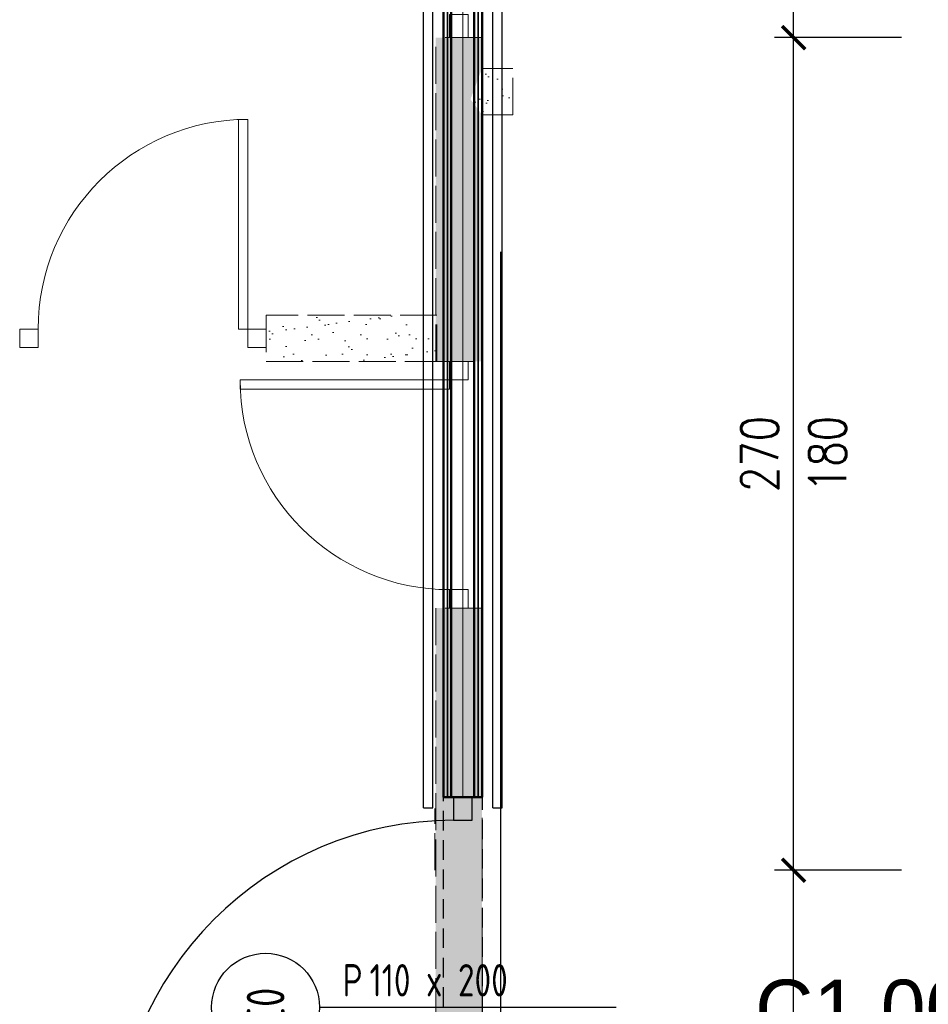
# Model space of a CAD drawing. Header units: millimetres. Extents: x 509 to 7952, y 243 to 5804.
# Tile 34 of 54: x 5153 to 5448, y 3125 to 3445. Entities that reach past the tile are written whole.
import ezdxf
from ezdxf.enums import TextEntityAlignment as Align

# ---------------------------------------------------------------- set-up
doc = ezdxf.new("R2010")
doc.units = ezdxf.units.MM
doc.linetypes.add('ACAD_ISO02W100', pattern=[15, 12, -3])
doc.linetypes.add('HIDDEN', pattern=[9.525, 6.35, -3.175])
for name, color, linetype in [('WK-Drzwi', 9, 'Continuous'), ('WK-EtykDrzwi', 11, 'Continuous'), ('WK-EtykPow', 173, 'Continuous'), ('WK-Poręcze', 252, 'Continuous'), ('WK-Wymiary', 8, 'Continuous'), ('WK-Ściany', 7, 'Continuous')]:
    doc.layers.add(name, color=color, linetype=linetype)
doc.layers.add('WK-Pomieszczenia', color=173, linetype='Continuous', plot=False)
doc.layers.add('WK-Wyburzenia', color=6, linetype='Continuous', lineweight=5)
doc.styles.add('Arial', font='micross.ttf', dxfattribs={"width": 0.9})
doc.styles.add('iso cp', font='isocpeur.ttf')
doc.styles.add('RomanS-Narrow', font='romans.shx', dxfattribs={"width": 0.8})
doc.linetypes.add('BATTING', pattern='A,0.00254,-2.54,[134,ltypeshp.shx,S=2.54,R=0,X=-2.54,Y=0],-5.08,[134,ltypeshp.shx,S=2.54,R=180,X=2.54,Y=0],-2.54', length=10.16254)
doc.dimstyles.new('AEC Dimension 1-50', dxfattribs={"dimtxt": 12, "dimasz": 0.075, "dimexe": 6.25, "dimexo": 0, "dimgap": 5, "dimtad": 1, "dimdec": 1, "dimrnd": 0.5, "dimzin": 9, "dimdsep": 46, "dimtxsty": 'RomanS-Narrow', "dimblk": 'ARCHTICK', "dimcen": 0.125, "dimdle": 3.125, "dimclrd": 8, "dimclre": 8, "dimclrt": 256, "dimadec": 1, "dimazin": 0, "dimtfac": 1, "dimtdec": 1, "dimtmove": 2, "dimatfit": 2, "dimfxl": 0, "dimtolj": 1, "dimtzin": 0, "dimarcsym": 0})

# ---------------------------------------------------------------- blocks, each defined once
blk = doc.blocks.new('WK_Pow_tag_01_50')
at = {"color": 0, "linetype": 'ByBlock'}
blk.add_line((-2.789, 0), (2.789, 0), dxfattribs=at)
at = {"color": 0, "linetype": 'ByBlock', "style": 'Arial'}
for tag, height, p in [('POWIERZCHNIE:NUMERAUTO', 0.625, (0.071, 0.482)), ('POWIERZCHNIE:NAZWA', 0.45, (0, -0.455)), ('POWIERZCHNIE_WYKOŃCZENIE:POSADZKA', 0.45, (0, -1.091)), ('POWIERZCHNIE_STYL:POWOBLICZ', 0.45, (0, -1.728))]:
    blk.add_attdef(tag, text='', height=height, dxfattribs=at).set_placement(p, align=Align.MIDDLE)
blk = doc.blocks.new('_ArchTick')
at = {"color": 0, "linetype": 'ByBlock', "const_width": 15}
blk.add_lwpolyline([(-50, -50), (50, 50)], dxfattribs=at)
blk = doc.blocks.new('*D940')
at = {"layer": 'Defpoints', "color": 0}
for p in [(5404.26, 3168.87), (5439.26, 3168.87), (5439.26, 2838.87)]:
    blk.add_point(p, dxfattribs=at)
at = {"layer": 'WK-Wymiary', "color": 8, "linetype": 'Continuous', "lineweight": -2, "ltscale": 1.3}
for p, q in [((5404.26, 2835.74), (5404.26, 3171.99)), ((5439.26, 3168.87), (5398.01, 3168.87)), ((5439.26, 2838.87), (5398.01, 2838.87))]:
    blk.add_line(p, q, dxfattribs=at)
at = {"layer": 'WK-Wymiary', "color": 8, "linetype": 'ByBlock', "lineweight": -2, "xscale": 0.075, "yscale": 0.075, "zscale": 0.075}
for p, rotation in [((5404.26, 3168.87), 90), ((5404.26, 2838.87), 270)]:
    blk.add_blockref('_ArchTick', p, dxfattribs=dict(at, rotation=rotation))
at = {"layer": 'WK-Wymiary', "lineweight": -3, "insert": (5393.26, 3003.87), "char_height": 12, "attachment_point": 5, "rotation": 90, "style": 'RomanS-Narrow'}
blk.add_mtext('\\A1;\\A1;330', dxfattribs=at)
blk = doc.blocks.new('*D941')
at = {"layer": 'Defpoints', "color": 0}
for p in [(5404.26, 3438.87), (5439.26, 3438.87), (5439.26, 3168.87)]:
    blk.add_point(p, dxfattribs=at)
at = {"layer": 'WK-Wymiary', "color": 8, "linetype": 'Continuous', "lineweight": -2, "ltscale": 1.3}
for p, q in [((5404.26, 3165.74), (5404.26, 3441.99)), ((5439.26, 3438.87), (5398.01, 3438.87)), ((5439.26, 3168.87), (5398.01, 3168.87))]:
    blk.add_line(p, q, dxfattribs=at)
at = {"layer": 'WK-Wymiary', "color": 8, "linetype": 'ByBlock', "lineweight": -2, "xscale": 0.075, "yscale": 0.075, "zscale": 0.075}
for p, rotation in [((5404.26, 3438.87), 90), ((5404.26, 3168.87), 270)]:
    blk.add_blockref('_ArchTick', p, dxfattribs=dict(at, rotation=rotation))
at = {"layer": 'WK-Wymiary', "lineweight": -3, "insert": (5393.26, 3303.87), "char_height": 12, "attachment_point": 5, "rotation": 90, "style": 'RomanS-Narrow'}
blk.add_mtext('\\A1;\\A1;270', dxfattribs=at)
blk = doc.blocks.new('*D942')
at = {"layer": 'Defpoints', "color": 0}
for p in [(5404.26, 3604.37), (5439.26, 3604.37), (5439.26, 3438.87)]:
    blk.add_point(p, dxfattribs=at)
at = {"layer": 'WK-Wymiary', "color": 8, "linetype": 'Continuous', "lineweight": -2, "ltscale": 1.3}
for p, q in [((5404.26, 3435.74), (5404.26, 3607.49)), ((5439.26, 3604.37), (5398.01, 3604.37)), ((5439.26, 3438.87), (5398.01, 3438.87))]:
    blk.add_line(p, q, dxfattribs=at)
at = {"layer": 'WK-Wymiary', "color": 8, "linetype": 'ByBlock', "lineweight": -2, "xscale": 0.075, "yscale": 0.075, "zscale": 0.075}
for p, rotation in [((5404.26, 3604.37), 90), ((5404.26, 3438.87), 270)]:
    blk.add_blockref('_ArchTick', p, dxfattribs=dict(at, rotation=rotation))
at = {"layer": 'WK-Wymiary', "lineweight": -3, "insert": (5393.26, 3521.62), "char_height": 12, "attachment_point": 5, "rotation": 90, "style": 'RomanS-Narrow'}
blk.add_mtext('\\A1;\\A1;165.5', dxfattribs=at)
blk = doc.blocks.new('WK_Door_Tag_02_50L')
at = {"color": 0, "linetype": 'ByBlock', "lineweight": -2}
blk.add_line((0, 0), (0, 2.75), dxfattribs=at)
blk.add_circle((0, -0.5), 0.5, dxfattribs=at)
at = {"color": 0, "linetype": 'ByBlock', "lineweight": -2, "style": 'RomanS-Narrow', "width": 0.75}
for tag, p in [('DRZWI_OBIEKTY:WYPOSAZENIESAMOZAMYKACZ', (0.1, 2.0307)), ('DRZWI_OBIEKTY:WYPOSAZENIEKRATKAWENT', (0.1, 1.7807)), ('DRZWI_OBIEKTY:KONTROLADOSTĘPU', (0.1, 2.2804)), ('DRZWI_STYL:KLASAPPOŻ', (0.1, 0.8394))]:
    blk.add_attdef(tag, text='', height=0.3, rotation=90, dxfattribs=at).set_placement(p, align=Align.TOP_LEFT)
for tag, p in [('DRZWI_STYL:KIERUNEKOTWIERANIAZNAK', (-0.1, 0.2144)), ('DRZWI_STYL:ROZMIAR', (-0.1, 0.4644))]:
    blk.add_attdef(tag, p, '', height=0.3, rotation=90, dxfattribs=at)
at = {"color": 0, "linetype": 'ByBlock', "lineweight": -2, "style": 'RomanS-Narrow', "width": 0.75, "flags": 4}
blk.add_attdef('DRZWI_OBIEKTY:SYMBOL', text='', height=0.35, rotation=360, dxfattribs=at).set_placement((0, -0.5), align=Align.MIDDLE_CENTER)

msp = doc.modelspace()

# ---------------------------------------------------------------- hatches: boundary and pattern name
at = {"layer": 'WK-Wyburzenia', "linetype": 'Continuous', "lineweight": 0}
h = msp.add_hatch(dxfattribs=at)
h.set_pattern_fill('AR-SAND', color=6, scale=0.2, style=0)
h.set_pattern_definition([(37.5, (534.916, 699.143), (-0.320006, 9.788265), [0, -7.7216, 0, -8.636, 0, -8.255]), (7.5, (534.916, 699.143), (8.990466, 14.336502), [0, -4.1656, 0, -6.9596, 0, -2.667]), (327.5, (528.668, 699.143), (15.819847, 0.028744), [0, -2.54, 0, -9.144, 0, -11.938]), (317.5, (528.668, 699.143), (15.27113, 4.458586), [0, -1.27, 0, -5.9944, 0, -6.858])])
h.paths.add_polyline_path([(5303.17, 3599.31), (5288.17, 3599.31), (5288.17, 3588.87), (5303.17, 3588.87)], flags=0)
h.paths.add_polyline_path([(5303.17, 3438.87), (5288.17, 3438.87), (5288.17, 3413.87), (5299.42, 3418.87), (5303.17, 3428.87)], flags=0)
h.paths.add_polyline_path([(5303.17, 3413.87), (5299.42, 3418.87), (5288.17, 3413.87), (5288.17, 3333.87), (5303.17, 3333.87)], flags=0)
h.paths.add_polyline_path([(5303.17, 3253.87), (5288.17, 3253.87), (5288.17, 2663.87), (5303.17, 2663.87)], flags=0)
h.paths.add_polyline_path([(5303.17, 2543.87), (5288.17, 2543.87), (5288.17, 2453.89), (5303.17, 2453.89)], flags=0)
h = msp.add_hatch(dxfattribs=at)
h.set_pattern_fill('AR-SAND', color=6, scale=0.2, style=0)
h.set_pattern_definition([(37.5, (534.916, 699.143), (-0.320006, 9.788265), [0, -7.7216, 0, -8.636, 0, -8.255]), (7.5, (534.916, 699.143), (8.990466, 14.336502), [0, -4.1656, 0, -6.9596, 0, -2.667]), (327.5, (528.668, 699.143), (15.819847, 0.028744), [0, -2.54, 0, -9.144, 0, -11.938]), (317.5, (528.668, 699.143), (15.27113, 4.458586), [0, -1.27, 0, -5.9944, 0, -6.858])])
h.paths.add_polyline_path([(5303.17, 3428.87), (5299.42, 3418.87), (5303.17, 3413.87), (5313.17, 3413.87), (5313.17, 3428.87)], flags=0)
h = msp.add_hatch(dxfattribs=at)
h.set_pattern_fill('AR-SAND', color=6, scale=0.2, style=0)
h.set_pattern_definition([(37.5, (534.916, 699.143), (-0.320006, 9.788265), [0, -7.7216, 0, -8.636, 0, -8.255]), (7.5, (534.916, 699.143), (8.990466, 14.336502), [0, -4.1656, 0, -6.9596, 0, -2.667]), (327.5, (528.668, 699.143), (15.819847, 0.028744), [0, -2.54, 0, -9.144, 0, -11.938]), (317.5, (528.668, 699.143), (15.27113, 4.458586), [0, -1.27, 0, -5.9944, 0, -6.858])])
h.paths.add_polyline_path([(5288.56, 3333.87), (5288.56, 3348.87), (5233.17, 3348.87), (5233.17, 3333.87)], flags=0)

# ---------------------------------------------------------------- linework, layer by layer
at = {"layer": 'WK-Drzwi', "color": 9, "linetype": 'Continuous', "lineweight": -3}
msp.add_lwpolyline([(5299.92, 3185.07), (5299.92, 3192.57), (5293.92, 3192.57), (5293.92, 3185.07)], close=True, dxfattribs=at)
at = {"layer": 'WK-Drzwi', "color": 8, "linetype": 'Continuous', "lineweight": -3}
msp.add_arc((5293.92, 3075.07), 110, 90, 180, dxfattribs=at)
at = {"layer": 'WK-Pomieszczenia', "color": 173, "linetype": 'HIDDEN', "lineweight": -3}
for p, q in [((5303.17, 3604.37), (5303.17, 3029.37)), ((5290.67, 3029.37), (5290.67, 3598.7))]:
    msp.add_line(p, q, dxfattribs=at)
at = {"layer": 'WK-Poręcze', "color": 252, "linetype": 'Continuous', "lineweight": -3}
for p, q in [((5306.67, 3189.07), (5306.67, 3538.87)), ((5309.67, 3189.07), (5309.67, 3538.87)), ((5287.17, 3189.07), (5287.17, 3529.37)), ((5284.17, 3189.07), (5284.17, 3526.37)), ((5284.17, 3189.07), (5287.17, 3189.07)), ((5306.67, 3189.07), (5309.67, 3189.07))]:
    msp.add_line(p, q, dxfattribs=at)
at = {"layer": 'WK-Wyburzenia', "color": 6, "linetype": 'ACAD_ISO02W100', "lineweight": 0}
for p, q in [((5288.17, 3333.87), (5288.17, 3438.87)), ((5303.17, 3438.87), (5288.17, 3438.87)), ((5303.17, 3428.87), (5303.17, 3438.87)), ((5313.17, 3428.87), (5303.17, 3428.87)), ((5313.17, 3413.87), (5313.17, 3428.87)), ((5303.17, 3413.87), (5313.17, 3413.87)), ((5303.17, 3333.87), (5303.17, 3413.87)), ((5288.56, 3348.87), (5233.17, 3348.87)), ((5233.17, 3348.87), (5233.17, 3333.87)), ((5288.56, 3333.87), (5288.56, 3348.87)), ((5233.17, 3333.87), (5288.56, 3333.87)), ((5288.17, 3333.87), (5303.17, 3333.87)), ((5303.17, 3253.87), (5288.17, 3253.87)), ((5288.17, 3253.87), (5288.17, 2663.87)), ((5303.17, 2663.87), (5303.17, 3253.87)), ((5287.88, 3168.87), (5287.88, 3188.87))]:
    msp.add_line(p, q, dxfattribs=at)
at = {"layer": 'WK-Wyburzenia', "color": 6, "linetype": 'Continuous', "lineweight": 5}
for points in [[(5298.67, 3446.37), (5298.67, 3438.87), (5292.67, 3438.87), (5292.67, 3446.37)], [(5227.17, 3344.37), (5224.17, 3344.37), (5224.17, 3412.37), (5227.17, 3412.37)], [(5159.17, 3338.37), (5153.17, 3338.37), (5153.17, 3344.37), (5159.17, 3344.37)], [(5227.17, 3338.37), (5233.17, 3338.37), (5233.17, 3344.37), (5227.17, 3344.37)], [(5298.67, 3327.87), (5298.67, 3333.87), (5292.67, 3333.87), (5292.67, 3327.87)], [(5292.67, 3327.87), (5292.67, 3324.87), (5224.67, 3324.87), (5224.67, 3327.87)], [(5298.67, 3259.87), (5298.67, 3253.87), (5292.67, 3253.87), (5292.67, 3259.87)]]:
    msp.add_lwpolyline(points, close=True, dxfattribs=at)
at = {"layer": 'WK-Wyburzenia', "color": 8, "linetype": 'Continuous', "lineweight": 5, "extrusion": (0, 0, -1)}
for centre, start, end in [((-5227.17, 3344.37), 0, 90), ((-5292.67, 3327.87), 270, 0)]:
    msp.add_arc(centre, 68, start, end, dxfattribs=at)
at = {"layer": 'WK-Wymiary', "color": 5, "ltscale": 1.3}
msp.add_lwpolyline([(5309.17, 3369.45), (5309.17, 2405.03)], dxfattribs=at)
at = {"layer": 'WK-Ściany', "color": 7, "linetype": 'Continuous', "lineweight": 50}
for p, q in [((5290.67, 3538.87), (5290.67, 3192.57)), ((5293.17, 3538.87), (5293.17, 3192.57)), ((5300.67, 3192.57), (5300.67, 3538.87)), ((5303.17, 3192.57), (5303.17, 3538.87)), ((5290.67, 3192.57), (5303.17, 3192.57))]:
    msp.add_line(p, q, dxfattribs=at)
at = {"layer": 'WK-Ściany', "color": 7, "linetype": 'Continuous', "lineweight": -3}
for p, q in [((5291.92, 3192.57), (5291.92, 3538.87)), ((5291.92, 3538.87), (5291.92, 3192.57)), ((5293.17, 3192.57), (5293.17, 3538.87)), ((5300.67, 3538.87), (5300.67, 3192.57)), ((5301.92, 3192.57), (5301.92, 3538.87)), ((5301.92, 3538.87), (5301.92, 3192.57))]:
    msp.add_line(p, q, dxfattribs=at)
at = {"layer": 'WK-Ściany', "color": 124, "linetype": 'BATTING', "lineweight": 0, "ltscale": 0.35}
msp.add_line((5296.92, 3538.87), (5296.92, 3192.57), dxfattribs=at)

# ---------------------------------------------------------------- block references
at = {"layer": 'WK-EtykDrzwi', "color": 11, "linetype": 'Continuous', "lineweight": -3, "ltscale": 1.3}
ref = msp.add_blockref('WK_Door_Tag_02_50L', (5250.44, 3124.44), dxfattribs=dict(at, xscale=35, yscale=35, zscale=35, rotation=270))
ref.add_attrib('DRZWI_OBIEKTY:KONTROLADOSTĘPU', '--', dxfattribs={"layer": '0', "color": 0, "linetype": 'ByBlock', "lineweight": -2, "height": 10.5, "style": 'iso cp', "width": 0.75}).set_placement((5330.25, 3120.94), align=Align.TOP_LEFT)
ref.add_attrib('DRZWI_STYL:KIERUNEKOTWIERANIAZNAK', 'P', (5257.94, 3127.94), dxfattribs={"layer": '0', "color": 0, "linetype": 'ByBlock', "lineweight": -2, "height": 10.5, "style": 'iso cp', "width": 0.75})
ref.add_attrib('DRZWI_STYL:KLASAPPOŻ', '-', dxfattribs={"layer": '0', "color": 0, "linetype": 'ByBlock', "lineweight": -2, "height": 10.5, "style": 'iso cp', "width": 0.75}).set_placement((5279.82, 3120.94), align=Align.TOP_LEFT)
ref.add_attrib('DRZWI_STYL:ROZMIAR', '110 x 200', (5266.69, 3127.94), dxfattribs={"layer": '0', "color": 0, "linetype": 'ByBlock', "lineweight": -2, "height": 10.5, "style": 'iso cp', "width": 0.75})
ref.add_attrib('DRZWI_OBIEKTY:WYPOSAZENIESAMOZAMYKACZ', '-', dxfattribs={"layer": '0', "color": 0, "linetype": 'ByBlock', "lineweight": -2, "height": 10.5, "style": 'iso cp', "width": 0.75}).set_placement((5321.51, 3120.94), align=Align.TOP_LEFT)
ref.add_attrib('DRZWI_OBIEKTY:WYPOSAZENIEKRATKAWENT', '-', dxfattribs={"layer": '0', "color": 0, "linetype": 'ByBlock', "lineweight": -2, "height": 10.5, "style": 'iso cp', "width": 0.75}).set_placement((5312.76, 3120.94), align=Align.TOP_LEFT)
ref.add_attrib('DRZWI_OBIEKTY:SYMBOL', '03', dxfattribs={"layer": '0', "color": 0, "linetype": 'ByBlock', "lineweight": -2, "height": 12.25, "rotation": 270, "style": 'iso cp', "width": 0.75}).set_placement((5232.94, 3124.44), align=Align.MIDDLE_CENTER)
at = {"layer": 'WK-EtykPow', "color": 173, "linetype": 'Continuous', "lineweight": -3, "ltscale": 1.3, "xscale": 30, "yscale": 30, "zscale": 40}
msp.add_blockref('WK_Pow_tag_01_50', (5431.87, 3109.55), dxfattribs=at).add_auto_attribs({'POWIERZCHNIE_WYKOŃCZENIE:POSADZKA': 'PCV', 'POWIERZCHNIE:NUMERAUTO': 'C1.001', 'POWIERZCHNIE:NAZWA': 'Korytarz', 'POWIERZCHNIE_STYL:POWOBLICZ': '39.02 m2'})

# ---------------------------------------------------------------- texts
at = {"layer": 'WK-Wymiary', "color": 8, "linetype": 'Continuous', "lineweight": -3, "insert": (5409.26, 3303.87), "char_height": 12, "attachment_point": 2, "rotation": 90, "style": 'RomanS-Narrow'}
msp.add_mtext('\\A1;180', dxfattribs=at)

# ---------------------------------------------------------------- dimensions: what is measured, and where the dimension line sits
at = {"layer": 'WK-Wymiary', "color": 8, "linetype": 'Continuous', "lineweight": -3, "ltscale": 1.3}
for base, p1, p2, text, picture, middle in [((5404.26, 3604.37), (5439.26, 3438.87), (5439.26, 3604.37), '\\A1;165.5', '*D942', (5393.26, 3521.62)), ((5404.26, 3438.87), (5439.26, 3168.87), (5439.26, 3438.87), '\\A1;270', '*D941', (5393.26, 3303.87)), ((5404.26, 3168.87), (5439.26, 2838.87), (5439.26, 3168.87), '\\A1;330', '*D940', (5393.26, 3003.87))]:
    dim = msp.add_linear_dim(base=base, p1=p1, p2=p2, angle=90, text=text, dimstyle='AEC Dimension 1-50', override={"dimclrd": 8, "dimclre": 8, "dimclrt": 256}, dxfattribs=at)
    dim.commit()
    dim.dimension.update_dxf_attribs({"geometry": picture, "text_midpoint": middle})

doc.saveas('drawing.dxf')
